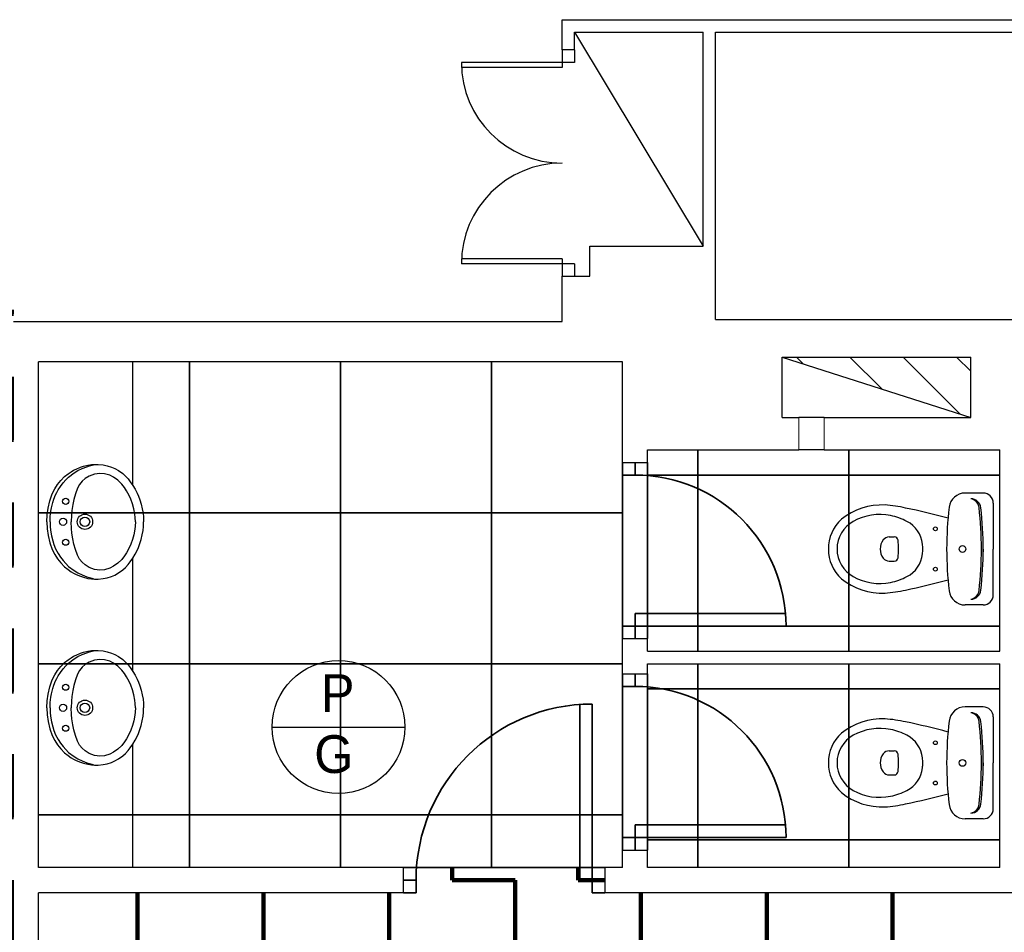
# Model space of a CAD drawing. Header units: metres. Extents: x -1 to 438, y -6 to 53.
# Tile 5 of 10: x 403.28 to 407.19, y 25.79 to 29.42. Entities that reach past the tile are written whole.
import ezdxf

# ---------------------------------------------------------------- set-up
doc = ezdxf.new("R2010")
doc.units = ezdxf.units.M
doc.linetypes.add('CONTINUA', pattern=[0])
for name, color, linetype, lineweight in [('PA MURS ACTUAL', 7, 'CONTINUA', 25), ('PA MURS ENDERROCAT', 7, 'CONTINUA', 25), ('PA SOSTRE ENDERROCAT', 7, 'CONTINUA', 25)]:
    doc.layers.add(name, color=color, linetype=linetype, lineweight=lineweight)
doc.styles.add('Century Gothic', font='txt')

msp = doc.modelspace()

# ---------------------------------------------------------------- hatches: boundary and pattern name
at = {"layer": 'PA MURS ACTUAL', "linetype": 'CONTINUA', "transparency": 33554687}
h = msp.add_hatch(dxfattribs=at)
h.set_pattern_fill('RAYADO_1', color=180, scale=0.1, angle=45, style=0, pattern_type=2)
h.set_pattern_definition([(135, (0, 0), (-0.21213203, -0.21213203), []), (135, (-0.10607, -0.10607), (-0.21213203, -0.21213203), [])])
h.paths.add_polyline_path([(407.0611, 27.8386), (407.0611, 28.0786), (406.3112, 28.0786)], flags=0)
at = {"layer": 'PA SOSTRE ENDERROCAT', "linetype": 'CONTINUA', "lineweight": 200, "transparency": 33554687}
h = msp.add_hatch(dxfattribs=at)
h.set_pattern_fill('TRAMA', color=41, scale=0.25, style=0, pattern_type=2)
h.set_pattern_definition([(0, (0.5, 0.5), (0.25, 0.25), [0.25, -0.25]), (90, (0.5, 0.5), (-0.25, 0.25), [0.25, -0.25])])
h.paths.add_polyline_path([(405.6069, 26.0496), (404.8069, 26.0496), (404.8069, 25.9496), (403.3569, 25.9496), (403.3569, 25.7296), (403.2569, 25.7296), (403.2569, 28.2671), (401.4569, 28.2671), (401.4569, 23.6096), (403.2569, 23.6096), (403.2569, 24.6096), (403.3569, 24.6096), (403.3569, 23.6496), (404.4169, 23.6496), (404.4169, 24.3496), (404.4366, 24.3496), (410.5669, 24.3496), (410.5669, 24.8996), (410.8269, 24.8996), (410.8269, 24.2596), (414.4369, 24.2596), (414.4369, 24.3296), (421.1369, 24.3296), (421.1369, 25.8895), (416.927, 25.8895), (416.927, 27.6995), (416.9269, 27.6995), (416.9269, 28.2286), (415.9469, 28.2286), (415.9469, 27.6995), (415.947, 27.6995), (415.947, 25.8895), (415.777, 25.8895), (415.777, 25.9895), (410.8269, 25.9896), (410.827, 25.8496), (410.677, 25.8496), (410.677, 25.9496), (409.8269, 25.9496), (409.8269, 26.0496), (409.0269, 26.0496), (409.0269, 25.9496), (405.6069, 25.9496)], flags=0)

# ---------------------------------------------------------------- linework, layer by layer
at = {"layer": 'PA MURS ACTUAL', "transparency": 33554687}
for p, q in [((405.4369, 29.4196), (423.456, 29.4196)), ((405.4369, 29.2996), (405.4369, 29.4196)), ((405.4869, 29.3696), (405.9969, 29.3696)), ((405.4869, 29.2996), (405.4869, 29.3696)), ((405.4869, 29.3696), (405.9969, 28.5196)), ((405.9969, 28.5196), (405.9969, 29.3696)), ((406.0469, 29.3696), (422.8569, 29.3696)), ((406.0469, 28.2286), (406.0469, 29.3696)), ((405.4869, 29.2996), (405.4369, 29.2996)), ((405.4369, 29.2996), (405.4369, 29.2296)), ((405.4869, 29.2996), (405.4869, 29.2496)), ((405.4869, 29.2496), (405.0369, 29.2496)), ((405.4369, 29.2296), (405.0369, 29.2296)), ((405.5469, 28.3996), (405.5469, 28.5196)), ((405.5469, 28.5196), (405.9969, 28.5196)), ((405.4869, 28.4496), (405.0369, 28.4496)), ((405.4369, 28.4696), (405.0374, 28.4696)), ((405.4369, 28.4696), (405.4369, 28.3996)), ((405.4869, 28.4496), (405.4869, 28.3996)), ((405.4369, 28.2196), (405.4369, 28.3996)), ((405.4369, 28.3996), (405.5469, 28.3996)), ((403.2569, 28.2196), (405.4369, 28.2196)), ((406.0469, 28.2286), (409.5269, 28.2286)), ((405.6769, 28.0596), (403.3569, 28.0596)), ((403.3569, 26.0496), (403.3569, 28.0596)), ((403.7316, 27.5685), (403.7316, 28.0596)), ((405.6769, 27.6596), (405.6769, 28.0596)), ((406.3113, 28.0785), (407.0613, 27.8385)), ((405.7769, 27.7096), (406.3779, 27.7096)), ((405.7769, 27.6596), (405.7769, 27.7096)), ((406.4779, 27.7096), (407.1769, 27.7096)), ((407.1769, 26.9096), (407.1769, 27.7096)), ((405.6769, 27.6096), (405.6769, 27.6596)), ((405.6769, 27.6596), (405.7769, 27.6596)), ((405.7269, 27.6096), (405.7269, 27.6596)), ((403.4741, 27.6146), (403.4858, 27.6226)), ((403.4858, 27.6226), (403.496, 27.6286)), ((403.496, 27.6286), (403.5061, 27.6338)), ((403.4986, 27.6185), (403.5131, 27.6274)), ((403.5061, 27.6338), (403.5232, 27.6409)), ((403.5131, 27.6274), (403.5296, 27.6357)), ((403.5232, 27.6409), (403.5359, 27.645)), ((403.5296, 27.6357), (403.5481, 27.6429)), ((403.5359, 27.645), (403.5531, 27.649)), ((403.5481, 27.6429), (403.5592, 27.6463)), ((403.5531, 27.649), (403.5679, 27.6512)), ((403.5592, 27.6463), (403.5755, 27.6502)), ((403.5679, 27.6512), (403.5793, 27.652)), ((403.5793, 27.652), (403.5933, 27.6522)), ((403.5933, 27.6522), (403.6133, 27.6503)), ((403.6133, 27.6503), (403.6297, 27.6468)), ((403.6297, 27.6468), (403.6468, 27.6413)), ((403.6468, 27.6413), (403.6594, 27.6358)), ((403.6594, 27.6358), (403.6743, 27.6276)), ((403.6743, 27.6276), (403.6912, 27.6155)), ((403.4324, 27.5721), (403.4449, 27.5878)), ((403.4449, 27.5878), (403.4606, 27.6035)), ((403.4541, 27.5784), (403.4648, 27.5903)), ((403.4606, 27.6035), (403.4741, 27.6146)), ((403.4648, 27.5903), (403.4764, 27.6014)), ((403.4764, 27.6014), (403.4986, 27.6185)), ((403.5305, 27.5853), (403.5202, 27.5724)), ((403.5421, 27.5957), (403.5305, 27.5853)), ((403.5574, 27.6054), (403.5421, 27.5957)), ((403.5796, 27.6136), (403.5574, 27.6054)), ((403.6008, 27.6162), (403.5796, 27.6136)), ((403.6195, 27.6147), (403.6008, 27.6162)), ((403.6397, 27.6089), (403.6195, 27.6147)), ((403.6551, 27.6011), (403.6397, 27.6089)), ((403.6722, 27.5889), (403.6551, 27.6011)), ((403.6875, 27.5737), (403.6722, 27.5889)), ((403.6912, 27.6155), (403.7019, 27.6059)), ((403.7019, 27.6059), (403.7127, 27.5943)), ((403.7127, 27.5943), (403.7213, 27.5835)), ((403.7213, 27.5835), (403.7317, 27.5685)), ((405.6769, 27.6096), (405.7269, 27.6096)), ((403.4115, 27.5346), (403.4214, 27.5548)), ((403.4214, 27.5548), (403.4324, 27.5721)), ((403.4291, 27.5409), (403.4345, 27.5506)), ((403.4345, 27.5506), (403.4436, 27.5647)), ((403.4436, 27.5647), (403.4541, 27.5784)), ((403.5118, 27.5571), (403.5038, 27.5347)), ((403.5202, 27.5724), (403.5118, 27.5571)), ((403.6979, 27.5602), (403.6875, 27.5737)), ((403.7064, 27.5475), (403.6979, 27.5602)), ((403.7171, 27.5283), (403.7064, 27.5475)), ((403.7317, 27.5685), (403.7407, 27.5534)), ((403.7407, 27.5534), (403.7485, 27.5382)), ((403.3945, 27.4782), (403.4018, 27.5077)), ((403.4018, 27.5077), (403.4115, 27.5346)), ((403.4131, 27.5001), (403.4178, 27.5146)), ((403.4178, 27.5146), (403.4244, 27.5312)), ((403.4244, 27.5312), (403.4291, 27.5409)), ((403.4976, 27.5126), (403.4932, 27.4926)), ((403.5038, 27.5347), (403.4976, 27.5126)), ((403.7238, 27.5137), (403.7171, 27.5283)), ((403.7306, 27.4951), (403.7238, 27.5137)), ((403.7485, 27.5382), (403.7539, 27.5259)), ((403.7539, 27.5259), (403.7597, 27.5107)), ((403.7597, 27.5107), (403.7646, 27.4947)), ((407.11, 27.5384), (407.0384, 27.5384)), ((403.3907, 27.4517), (403.3945, 27.4782)), ((403.4032, 27.4454), (403.4056, 27.4657)), ((403.4056, 27.4657), (403.4081, 27.4795)), ((403.4081, 27.4795), (403.4131, 27.5001)), ((403.4895, 27.4689), (403.4877, 27.4504)), ((403.4932, 27.4926), (403.4895, 27.4689)), ((403.7357, 27.4761), (403.7306, 27.4951)), ((403.7396, 27.4542), (403.7357, 27.4761)), ((403.7646, 27.4947), (403.7691, 27.4757)), ((403.7691, 27.4757), (403.772, 27.4583)), ((407.15, 27.4984), (407.15, 27.3159)), ((403.3894, 27.4242), (403.3907, 27.4517)), ((403.3894, 27.4242), (403.3907, 27.3967)), ((403.4024, 27.4242), (403.4032, 27.4454)), ((403.4024, 27.4242), (403.4032, 27.4029)), ((403.4877, 27.4504), (403.4867, 27.4242)), ((403.4877, 27.398), (403.4867, 27.4242)), ((403.7409, 27.4416), (403.7396, 27.4542)), ((403.7416, 27.4242), (403.7409, 27.4416)), ((403.7416, 27.4242), (403.7409, 27.4068)), ((403.772, 27.4583), (403.7735, 27.443)), ((403.7735, 27.443), (403.7742, 27.4242)), ((403.7735, 27.4053), (403.7742, 27.4242)), ((403.3907, 27.3967), (403.3945, 27.3701)), ((403.4032, 27.4029), (403.4056, 27.3827)), ((403.4895, 27.3794), (403.4877, 27.398)), ((403.7396, 27.3941), (403.7357, 27.3723)), ((403.7409, 27.4068), (403.7396, 27.3941)), ((403.7691, 27.3727), (403.772, 27.3901)), ((403.772, 27.3901), (403.7735, 27.4053)), ((403.3945, 27.3701), (403.4018, 27.3406)), ((403.4056, 27.3827), (403.4081, 27.3688)), ((403.4081, 27.3688), (403.4131, 27.3483)), ((403.4131, 27.3483), (403.4178, 27.3338)), ((403.4932, 27.3558), (403.4895, 27.3794)), ((403.4976, 27.3357), (403.4932, 27.3558)), ((403.7306, 27.3533), (403.7238, 27.3347)), ((403.7357, 27.3723), (403.7306, 27.3533)), ((403.7597, 27.3377), (403.7646, 27.3537)), ((403.7646, 27.3537), (403.7691, 27.3727)), ((406.737, 27.3639), (406.757, 27.3639)), ((403.4018, 27.3406), (403.4115, 27.3137)), ((403.4115, 27.3137), (403.4214, 27.2936)), ((403.4178, 27.3338), (403.4244, 27.3171)), ((403.4244, 27.3171), (403.4291, 27.3075)), ((403.4291, 27.3075), (403.4345, 27.2977)), ((403.5038, 27.3137), (403.4976, 27.3357)), ((403.5118, 27.2913), (403.5038, 27.3137)), ((403.7171, 27.3201), (403.7064, 27.3009)), ((403.7238, 27.3347), (403.7171, 27.3201)), ((403.7407, 27.295), (403.7485, 27.3101)), ((403.7485, 27.3101), (403.7539, 27.3224)), ((403.7539, 27.3224), (403.7597, 27.3377)), ((407.11, 27.3159), (407.11, 27.327)), ((407.11, 27.3159), (407.11, 27.3048)), ((407.15, 27.1334), (407.15, 27.3159)), ((403.4214, 27.2936), (403.4324, 27.2762)), ((403.4324, 27.2762), (403.4449, 27.2605)), ((403.4345, 27.2977), (403.4436, 27.2837)), ((403.4436, 27.2837), (403.4541, 27.27)), ((403.4541, 27.27), (403.4648, 27.258)), ((403.5202, 27.276), (403.5118, 27.2913)), ((403.5305, 27.2631), (403.5202, 27.276)), ((403.6875, 27.2747), (403.6722, 27.2594)), ((403.6979, 27.2881), (403.6875, 27.2747)), ((403.7064, 27.3009), (403.6979, 27.2881)), ((403.7213, 27.2649), (403.7317, 27.2799)), ((403.7316, 26.8293), (403.7316, 27.2798)), ((403.7317, 27.2799), (403.7407, 27.295)), ((406.737, 27.2679), (406.757, 27.2679)), ((403.4449, 27.2605), (403.4606, 27.2448)), ((403.4606, 27.2448), (403.4741, 27.2338)), ((403.4648, 27.258), (403.4764, 27.2469)), ((403.4741, 27.2338), (403.4858, 27.2258)), ((403.4764, 27.2469), (403.4986, 27.2299)), ((403.4986, 27.2299), (403.5131, 27.221)), ((403.5421, 27.2526), (403.5305, 27.2631)), ((403.5574, 27.2429), (403.5421, 27.2526)), ((403.5796, 27.2348), (403.5574, 27.2429)), ((403.6008, 27.2321), (403.5796, 27.2348)), ((403.6195, 27.2336), (403.6008, 27.2321)), ((403.6397, 27.2394), (403.6195, 27.2336)), ((403.6551, 27.2472), (403.6397, 27.2394)), ((403.6722, 27.2594), (403.6551, 27.2472)), ((403.6743, 27.2207), (403.6912, 27.2328)), ((403.6912, 27.2328), (403.7019, 27.2424)), ((403.7019, 27.2424), (403.7127, 27.2541)), ((403.7127, 27.2541), (403.7213, 27.2649)), ((403.4858, 27.2258), (403.496, 27.2197)), ((403.496, 27.2197), (403.5061, 27.2146)), ((403.5061, 27.2146), (403.5232, 27.2075)), ((403.5131, 27.221), (403.5296, 27.2127)), ((403.5232, 27.2075), (403.5359, 27.2034)), ((403.5296, 27.2127), (403.5481, 27.2054)), ((403.5359, 27.2034), (403.5531, 27.1993)), ((403.5481, 27.2054), (403.5592, 27.202)), ((403.5531, 27.1993), (403.5679, 27.1972)), ((403.5592, 27.202), (403.5755, 27.1982)), ((403.5679, 27.1972), (403.5793, 27.1963)), ((403.5793, 27.1963), (403.5933, 27.1962)), ((403.5933, 27.1962), (403.6133, 27.1981)), ((403.6133, 27.1981), (403.6297, 27.2015)), ((403.6297, 27.2015), (403.6468, 27.2071)), ((403.6468, 27.2071), (403.6594, 27.2125)), ((403.6594, 27.2125), (403.6743, 27.2207)), ((407.11, 27.0934), (407.0384, 27.0934)), ((405.7269, 27.0596), (406.3269, 27.0596)), ((405.7269, 26.9596), (405.7269, 27.0596)), ((405.6769, 27.0096), (406.3269, 27.0096)), ((405.6769, 26.9596), (405.6769, 27.0096)), ((405.6769, 26.8196), (405.6769, 26.9596)), ((405.6769, 26.9596), (405.7769, 26.9596)), ((405.7769, 26.9096), (405.7769, 26.9596)), ((403.4741, 26.8754), (403.4858, 26.8834)), ((403.4764, 26.8622), (403.4986, 26.8793)), ((403.4858, 26.8834), (403.496, 26.8895)), ((403.496, 26.8895), (403.5061, 26.8946)), ((403.4986, 26.8793), (403.5131, 26.8882)), ((403.5061, 26.8946), (403.5232, 26.9017)), ((403.5131, 26.8882), (403.5296, 26.8965)), ((403.5232, 26.9017), (403.5359, 26.9058)), ((403.5296, 26.8965), (403.5481, 26.9037)), ((403.5359, 26.9058), (403.5531, 26.9098)), ((403.5481, 26.9037), (403.5592, 26.9072)), ((403.5531, 26.9098), (403.5679, 26.912)), ((403.5592, 26.9072), (403.5755, 26.911)), ((403.5679, 26.912), (403.5793, 26.9129)), ((403.5793, 26.9129), (403.5933, 26.913)), ((403.6008, 26.877), (403.5796, 26.8744)), ((403.5933, 26.913), (403.6133, 26.9111)), ((403.6195, 26.8756), (403.6008, 26.877)), ((403.6133, 26.9111), (403.6297, 26.9077)), ((403.6297, 26.9077), (403.6468, 26.9021)), ((403.6468, 26.9021), (403.6594, 26.8967)), ((403.6594, 26.8967), (403.6743, 26.8884)), ((403.6743, 26.8884), (403.6912, 26.8763)), ((403.6912, 26.8763), (403.7019, 26.8667)), ((405.7769, 26.9096), (407.1769, 26.9096)), ((403.4324, 26.833), (403.4449, 26.8486)), ((403.4436, 26.8255), (403.4541, 26.8392)), ((403.4449, 26.8486), (403.4606, 26.8644)), ((403.4541, 26.8392), (403.4648, 26.8512)), ((403.4606, 26.8644), (403.4741, 26.8754)), ((403.4648, 26.8512), (403.4764, 26.8622)), ((403.5305, 26.8461), (403.5202, 26.8332)), ((403.5421, 26.8566), (403.5305, 26.8461)), ((403.5574, 26.8663), (403.5421, 26.8566)), ((403.5796, 26.8744), (403.5574, 26.8663)), ((403.6397, 26.8698), (403.6195, 26.8756)), ((403.6551, 26.862), (403.6397, 26.8698)), ((403.6722, 26.8498), (403.6551, 26.862)), ((403.6875, 26.8345), (403.6722, 26.8498)), ((403.7019, 26.8667), (403.7127, 26.8551)), ((403.7127, 26.8551), (403.7213, 26.8443)), ((403.7213, 26.8443), (403.7317, 26.8293)), ((405.7769, 26.8596), (407.1769, 26.8596)), ((405.7769, 26.8196), (405.7769, 26.8596)), ((407.1769, 26.0496), (407.1769, 26.8596)), ((403.4115, 26.7954), (403.4214, 26.8156)), ((403.4214, 26.8156), (403.4324, 26.833)), ((403.4244, 26.7921), (403.4291, 26.8017)), ((403.4291, 26.8017), (403.4345, 26.8115)), ((403.4345, 26.8115), (403.4436, 26.8255)), ((403.5118, 26.8179), (403.5038, 26.7955)), ((403.5202, 26.8332), (403.5118, 26.8179)), ((403.6979, 26.8211), (403.6875, 26.8345)), ((403.7064, 26.8083), (403.6979, 26.8211)), ((403.7171, 26.7891), (403.7064, 26.8083)), ((403.7317, 26.8293), (403.7407, 26.8142)), ((403.7407, 26.8142), (403.7485, 26.7991)), ((403.7485, 26.7991), (403.7539, 26.7868)), ((405.6769, 26.7696), (405.6769, 26.8196)), ((405.6769, 26.8196), (405.7769, 26.8196)), ((405.7269, 26.7696), (405.7269, 26.8196)), ((403.3945, 26.7391), (403.4018, 26.7686)), ((403.4018, 26.7686), (403.4115, 26.7954)), ((403.4081, 26.7404), (403.4131, 26.7609)), ((403.4131, 26.7609), (403.4178, 26.7754)), ((403.4178, 26.7754), (403.4244, 26.7921)), ((403.4976, 26.7735), (403.4932, 26.7534)), ((403.5038, 26.7955), (403.4976, 26.7735)), ((403.7238, 26.7745), (403.7171, 26.7891)), ((403.7306, 26.7559), (403.7238, 26.7745)), ((403.7539, 26.7868), (403.7597, 26.7715)), ((403.7597, 26.7715), (403.7646, 26.7555)), ((405.6769, 26.7696), (405.7269, 26.7696)), ((403.3907, 26.7125), (403.3945, 26.7391)), ((403.4032, 26.7062), (403.4056, 26.7265)), ((403.4056, 26.7265), (403.4081, 26.7404)), ((403.4895, 26.7297), (403.4877, 26.7112)), ((403.4932, 26.7534), (403.4895, 26.7297)), ((403.7357, 26.7369), (403.7306, 26.7559)), ((403.7396, 26.715), (403.7357, 26.7369)), ((403.7646, 26.7555), (403.7691, 26.7365)), ((403.7691, 26.7365), (403.772, 26.7191)), ((403.3894, 26.685), (403.3907, 26.7125)), ((403.3894, 26.685), (403.3907, 26.6575)), ((403.4024, 26.685), (403.4032, 26.7062)), ((403.4024, 26.685), (403.4032, 26.6638)), ((403.4877, 26.7112), (403.4867, 26.685)), ((403.4877, 26.6588), (403.4867, 26.685)), ((403.7409, 26.7024), (403.7396, 26.715)), ((403.7416, 26.685), (403.7409, 26.7024)), ((403.7416, 26.685), (403.7409, 26.6676)), ((403.772, 26.7191), (403.7735, 26.7038)), ((403.7735, 26.7038), (403.7742, 26.685)), ((403.7735, 26.6662), (403.7742, 26.685)), ((405.5069, 26.6978), (405.5069, 25.9996)), ((405.5569, 26.6996), (405.5569, 25.9496)), ((407.11, 26.6884), (407.0384, 26.6884)), ((403.3907, 26.6575), (403.3945, 26.631)), ((403.4032, 26.6638), (403.4056, 26.6435)), ((403.4056, 26.6435), (403.4081, 26.6296)), ((403.4895, 26.6403), (403.4877, 26.6588)), ((403.7396, 26.655), (403.7357, 26.6331)), ((403.7409, 26.6676), (403.7396, 26.655)), ((403.7691, 26.6335), (403.772, 26.6509)), ((403.772, 26.6509), (403.7735, 26.6662)), ((407.15, 26.6484), (407.15, 26.4659)), ((403.3945, 26.631), (403.4018, 26.6014)), ((403.4081, 26.6296), (403.4131, 26.6091)), ((403.4131, 26.6091), (403.4178, 26.5946)), ((403.4932, 26.6166), (403.4895, 26.6403)), ((403.4976, 26.5966), (403.4932, 26.6166)), ((403.7306, 26.6141), (403.7238, 26.5955)), ((403.7357, 26.6331), (403.7306, 26.6141)), ((403.7597, 26.5985), (403.7646, 26.6145)), ((403.7646, 26.6145), (403.7691, 26.6335)), ((403.4018, 26.6014), (403.4115, 26.5746)), ((403.4115, 26.5746), (403.4214, 26.5544)), ((403.4178, 26.5946), (403.4244, 26.578)), ((403.4244, 26.578), (403.4291, 26.5683)), ((403.4291, 26.5683), (403.4345, 26.5586)), ((403.5038, 26.5745), (403.4976, 26.5966)), ((403.5118, 26.5521), (403.5038, 26.5745)), ((403.7171, 26.5809), (403.7064, 26.5617)), ((403.7238, 26.5955), (403.7171, 26.5809)), ((403.7407, 26.5558), (403.7485, 26.5709)), ((403.7485, 26.5709), (403.7539, 26.5832)), ((403.7539, 26.5832), (403.7597, 26.5985)), ((403.4214, 26.5544), (403.4324, 26.537)), ((403.4324, 26.537), (403.4449, 26.5214)), ((403.4345, 26.5586), (403.4436, 26.5445)), ((403.4436, 26.5445), (403.4541, 26.5308)), ((403.4541, 26.5308), (403.4648, 26.5189)), ((403.5202, 26.5368), (403.5118, 26.5521)), ((403.5305, 26.5239), (403.5202, 26.5368)), ((403.6875, 26.5355), (403.6722, 26.5203)), ((403.6979, 26.5489), (403.6875, 26.5355)), ((403.7064, 26.5617), (403.6979, 26.5489)), ((403.7127, 26.5149), (403.7213, 26.5257)), ((403.7213, 26.5257), (403.7317, 26.5407)), ((403.7316, 26.0496), (403.7316, 26.5407)), ((403.7317, 26.5407), (403.7407, 26.5558)), ((403.4449, 26.5214), (403.4606, 26.5057)), ((403.4606, 26.5057), (403.4741, 26.4946)), ((403.4648, 26.5189), (403.4764, 26.5078)), ((403.4741, 26.4946), (403.4858, 26.4866)), ((403.4764, 26.5078), (403.4986, 26.4907)), ((403.4858, 26.4866), (403.496, 26.4806)), ((403.4986, 26.4907), (403.5131, 26.4818)), ((403.5421, 26.5135), (403.5305, 26.5239)), ((403.5574, 26.5038), (403.5421, 26.5135)), ((403.5796, 26.4956), (403.5574, 26.5038)), ((403.6008, 26.493), (403.5796, 26.4956)), ((403.6195, 26.4945), (403.6008, 26.493)), ((403.6397, 26.5003), (403.6195, 26.4945)), ((403.6551, 26.5081), (403.6397, 26.5003)), ((403.6722, 26.5203), (403.6551, 26.5081)), ((403.6743, 26.4816), (403.6912, 26.4937)), ((403.6912, 26.4937), (403.7019, 26.5033)), ((403.7019, 26.5033), (403.7127, 26.5149)), ((406.737, 26.5139), (406.757, 26.5139)), ((403.496, 26.4806), (403.5061, 26.4754)), ((403.5061, 26.4754), (403.5232, 26.4683)), ((403.5131, 26.4818), (403.5296, 26.4735)), ((403.5232, 26.4683), (403.5359, 26.4642)), ((403.5296, 26.4735), (403.5481, 26.4663)), ((403.5359, 26.4642), (403.5531, 26.4602)), ((403.5481, 26.4663), (403.5592, 26.4629)), ((403.5531, 26.4602), (403.5679, 26.458)), ((403.5592, 26.4629), (403.5755, 26.459)), ((403.5679, 26.458), (403.5793, 26.4572)), ((403.5793, 26.4572), (403.5933, 26.457)), ((403.5933, 26.457), (403.6133, 26.4589)), ((403.6133, 26.4589), (403.6297, 26.4623)), ((403.6297, 26.4623), (403.6468, 26.4679)), ((403.6468, 26.4679), (403.6594, 26.4734)), ((403.6594, 26.4734), (403.6743, 26.4816)), ((407.11, 26.4659), (407.11, 26.477)), ((407.11, 26.4659), (407.11, 26.4548)), ((407.15, 26.2834), (407.15, 26.4659)), ((406.737, 26.4179), (406.757, 26.4179)), ((405.7269, 26.2196), (406.3269, 26.2196)), ((405.7269, 26.1196), (405.7269, 26.2196)), ((407.11, 26.2434), (407.0384, 26.2434)), ((405.6769, 26.1696), (406.3269, 26.1696)), ((405.6769, 26.1196), (405.6769, 26.1696)), ((405.6769, 26.1196), (405.7769, 26.1196)), ((405.6769, 26.0496), (405.6769, 26.1196)), ((405.7769, 26.0496), (405.7769, 26.1196)), ((404.8069, 26.0496), (403.3569, 26.0496)), ((404.8069, 25.9496), (404.8069, 26.0496)), ((405.6069, 26.0496), (405.6069, 25.9496)), ((405.6769, 26.0496), (405.6069, 26.0496)), ((407.1769, 26.0496), (405.7769, 26.0496)), ((404.8569, 25.9996), (404.8069, 25.9996)), ((404.8569, 25.9996), (404.8569, 25.9496)), ((405.6069, 25.9996), (405.5069, 25.9996)), ((404.8069, 25.9496), (403.3569, 25.9496)), ((403.3569, 25.7296), (403.3569, 25.9496)), ((404.8569, 25.9496), (404.8069, 25.9496)), ((405.6069, 25.9496), (405.5569, 25.9496)), ((409.0269, 25.9496), (405.6069, 25.9496))]:
    msp.add_line(p, q, dxfattribs=at)
at = {"layer": 'PA MURS ACTUAL', "linetype": 'CONTINUA', "transparency": 33554687}
for p, q in [((406.3111, 27.8386), (406.3111, 28.0786)), ((406.3111, 28.0786), (407.0611, 28.0786)), ((407.0611, 27.8386), (407.0611, 28.0786)), ((406.3111, 27.8386), (406.3779, 27.8386)), ((406.4779, 27.8386), (407.0611, 27.8386))]:
    msp.add_line(p, q, dxfattribs=at)
at = {"layer": 'PA MURS ACTUAL', "lineweight": 13, "transparency": 33554687}
for p, q in [((406.3779, 27.7096), (406.3779, 27.8386)), ((406.4779, 27.7096), (406.4779, 27.8386))]:
    msp.add_line(p, q, dxfattribs=at)
at = {"layer": 'PA MURS ACTUAL', "color": 180, "linetype": 'CONTINUA', "transparency": 33554687}
for p, q in [((406.4779, 27.8386), (406.3779, 27.8386)), ((406.4779, 27.7096), (406.3779, 27.7096))]:
    msp.add_line(p, q, dxfattribs=at)
at = {"layer": 'PA MURS ACTUAL', "color": 7, "linetype": 'CONTINUA', "lineweight": 25, "transparency": 33554687}
msp.add_line((404.2847, 26.6082), (404.8127, 26.6082), dxfattribs=at)
at = {"layer": 'PA MURS ACTUAL', "transparency": 33554687}
for centre, radius in [((403.4647, 27.5056), 0.0122), ((403.4541, 27.4242), 0.0143), ((403.5413, 27.4242), 0.0305), ((403.5413, 27.4242), 0.0187), ((406.92, 27.3959), 0.0075), ((403.4647, 27.3427), 0.0122), ((407.028, 27.3159), 0.0135), ((407.028, 27.3159), 0.0135), ((406.92, 27.2359), 0.0075), ((403.4647, 26.7665), 0.0122), ((403.4541, 26.685), 0.0143), ((403.5413, 26.685), 0.0305), ((403.5413, 26.685), 0.0187), ((403.4647, 26.6036), 0.0122), ((406.92, 26.5459), 0.0075), ((407.028, 26.4659), 0.0135), ((407.028, 26.4659), 0.0135), ((406.92, 26.3859), 0.0075)]:
    msp.add_circle(centre, radius, dxfattribs=at)
at = {"layer": 'PA MURS ACTUAL', "color": 7, "linetype": 'CONTINUA', "lineweight": 25, "transparency": 33554687}
msp.add_circle((404.5487, 26.6082), 0.264, dxfattribs=at)
at = {"layer": 'PA MURS ACTUAL', "transparency": 33554687}
for centre, radius, start, end in [((405.4369, 29.2496), 0.4, 180, 270), ((405.4369, 28.4496), 0.4, 90, 180), ((405.7269, 27.0096), 0.6, 0, 90), ((407.0384, 27.4744), 0.064, 90, 173.2069), ((407.0541, 27.476), 0.04, 6.2142, 79.7572), ((407.0612, 27.4754), 0.04, 6.2719, 90), ((407.11, 27.4984), 0.04, 0, 90), ((406.7096, 27.2311), 0.26, 87.6972, 128.7131), ((406.6742, 26.8926), 0.6, 77.7093, 85.6206), ((406.3004, 25.0297), 2.5, 74.456, 78.4256), ((408.369, 27.3159), 1.404, 173.2069, 180), ((405.61, 27.3159), 1.493, 0, 6.3306), ((405.61, 27.3159), 1.5, 0, 6.2719), ((406.655, 27.3159), 0.16, 132.4362, 180), ((406.655, 27.3159), 0.1256, 119.1162, 180), ((406.699, 27.2369), 0.216, 78.3805, 119.1162), ((406.6921, 27.2036), 0.25, 62.5973, 78.3805), ((406.754, 27.3229), 0.1156, 6.2419, 62.5973), ((406.761, 27.3159), 0.06, 143.1301, 180), ((406.737, 27.3339), 0.03, 90, 143.1301), ((406.757, 27.3489), 0.015, 6.6492, 90), ((406.474, 27.3159), 0.3, 0, 6.6492), ((406.655, 27.3159), 0.16, 180, 227.5638), ((406.655, 27.3159), 0.1256, 180, 240.8839), ((406.761, 27.3159), 0.06, 180, 216.8699), ((406.474, 27.3159), 0.3, 353.3509, 0), ((406.69, 27.3159), 0.18, 0, 6.2419), ((406.69, 27.3159), 0.18, 353.7581, 0), ((408.369, 27.3159), 1.404, 180, 186.7931), ((405.61, 27.3159), 1.493, 353.6695, 0), ((405.61, 27.3159), 1.5, 353.7281, 0), ((406.737, 27.2979), 0.03, 216.8699, 270), ((406.757, 27.2829), 0.015, 270, 353.3509), ((406.754, 27.3089), 0.1156, 297.4027, 353.7581), ((406.7096, 27.4007), 0.26, 231.2869, 272.3029), ((406.699, 27.3949), 0.216, 240.8839, 281.6196), ((406.6921, 27.4282), 0.25, 281.6196, 297.4027), ((406.3004, 29.602), 2.5, 281.5744, 285.544), ((406.6742, 27.7391), 0.6, 274.3794, 282.2907), ((407.0612, 27.1564), 0.04, 270, 353.7281), ((407.0541, 27.1557), 0.04, 280.2429, 353.7859), ((407.0384, 27.1574), 0.064, 186.7931, 270), ((407.11, 27.1334), 0.04, 270, 0), ((405.7269, 26.1696), 0.6, 0, 90), ((405.5569, 25.9996), 0.7, 90, 180), ((407.0384, 26.6244), 0.064, 90, 173.2069), ((407.11, 26.6484), 0.04, 0, 90), ((407.0612, 26.6254), 0.04, 6.2719, 90), ((407.0541, 26.626), 0.04, 6.2142, 79.7572), ((406.7096, 26.3811), 0.26, 87.6972, 128.7131), ((406.699, 26.3869), 0.216, 78.3805, 119.1162), ((406.6742, 26.0426), 0.6, 77.7093, 85.6206), ((406.3004, 24.1797), 2.5, 74.456, 78.4256), ((408.369, 26.4659), 1.404, 173.2069, 180), ((405.61, 26.4659), 1.493, 0, 6.3306), ((405.61, 26.4659), 1.5, 0, 6.2719), ((406.655, 26.4659), 0.16, 132.4362, 180), ((406.655, 26.4659), 0.1256, 119.1162, 180), ((406.6921, 26.3536), 0.25, 62.5973, 78.3805), ((406.754, 26.4729), 0.1156, 6.2419, 62.5973), ((406.761, 26.4659), 0.06, 143.1301, 180), ((406.737, 26.4839), 0.03, 90, 143.1301), ((406.757, 26.4989), 0.015, 6.6492, 90), ((406.474, 26.4659), 0.3, 0, 6.6492), ((406.69, 26.4659), 0.18, 0, 6.2419), ((406.655, 26.4659), 0.16, 180, 227.5638), ((406.655, 26.4659), 0.1256, 180, 240.8839), ((406.761, 26.4659), 0.06, 180, 216.8699), ((406.474, 26.4659), 0.3, 353.3509, 0), ((406.754, 26.4589), 0.1156, 297.4027, 353.7581), ((406.69, 26.4659), 0.18, 353.7581, 0), ((408.369, 26.4659), 1.404, 180, 186.7931), ((405.61, 26.4659), 1.493, 353.6695, 0), ((405.61, 26.4659), 1.5, 353.7281, 0), ((406.737, 26.4479), 0.03, 216.8699, 270), ((406.757, 26.4329), 0.015, 270, 353.3509), ((406.7096, 26.5507), 0.26, 231.2869, 272.3029), ((406.699, 26.5449), 0.216, 240.8839, 281.6196), ((406.6921, 26.5782), 0.25, 281.6196, 297.4027), ((406.3004, 28.752), 2.5, 281.5744, 285.544), ((406.6742, 26.8891), 0.6, 274.3794, 282.2907), ((407.0384, 26.3074), 0.064, 186.7931, 270), ((407.0612, 26.3064), 0.04, 270, 353.7281), ((407.0541, 26.3057), 0.04, 280.2429, 353.7859), ((407.11, 26.2834), 0.04, 270, 0)]:
    msp.add_arc(centre, radius, start, end, dxfattribs=at)
at = {"layer": 'PA MURS ENDERROCAT', "color": 2, "linetype": 'CONTINUA', "lineweight": 35, "transparency": 33554687}
for p, q in [((405.6769, 27.6096), (405.6769, 27.6596)), ((405.7269, 27.6096), (405.7269, 27.6596)), ((405.6769, 27.6096), (405.7269, 27.6096)), ((405.7269, 27.0596), (406.3269, 27.0596)), ((405.7269, 26.9596), (405.7269, 27.0596)), ((405.6769, 27.0096), (406.3269, 27.0096)), ((405.6769, 26.9596), (405.6769, 27.0096)), ((405.6769, 26.7696), (405.6769, 26.8196)), ((405.7269, 26.7696), (405.7269, 26.8196)), ((405.6769, 26.7696), (405.7269, 26.7696)), ((405.5069, 26.6978), (405.5069, 25.9996)), ((405.5569, 26.6996), (405.5569, 25.9496)), ((405.7269, 26.2196), (406.3269, 26.2196)), ((405.7269, 26.1196), (405.7269, 26.2196)), ((405.6769, 26.1696), (406.3269, 26.1696)), ((405.6769, 26.1196), (405.6769, 26.1696)), ((404.8569, 25.9996), (404.8069, 25.9996)), ((404.8569, 25.9996), (404.8569, 25.9496)), ((405.6069, 25.9996), (405.5069, 25.9996)), ((404.8569, 25.9496), (404.8069, 25.9496)), ((405.6069, 25.9496), (405.5569, 25.9496))]:
    msp.add_line(p, q, dxfattribs=at)
for centre, radius, start, end in [((405.7269, 27.0096), 0.6, 0, 90), ((405.7269, 26.1696), 0.6, 0, 90), ((405.5569, 25.9996), 0.7, 90, 180)]:
    msp.add_arc(centre, radius, start, end, dxfattribs=at)
at = {"layer": 'PA SOSTRE ENDERROCAT', "lineweight": 35, "transparency": 33554687}
for p, q in [((403.9569, 28.0596), (403.9569, 26.0496)), ((404.5569, 28.0596), (404.5569, 26.0496)), ((405.1569, 28.0596), (405.1569, 26.0496)), ((405.9769, 26.9096), (405.9769, 27.7096)), ((406.5769, 26.9096), (406.5769, 27.7096)), ((405.7769, 27.6596), (405.7769, 26.9596)), ((405.6769, 27.6096), (405.6769, 27.0096)), ((407.1769, 27.6096), (405.7769, 27.6096)), ((405.6769, 27.4596), (403.3569, 27.4596)), ((407.1769, 27.0096), (405.7769, 27.0096)), ((405.6769, 26.8596), (403.3569, 26.8596)), ((405.9769, 26.0496), (405.9769, 26.8596)), ((406.5769, 26.0496), (406.5769, 26.8596)), ((405.7769, 26.8196), (405.7769, 26.1196)), ((405.6769, 26.7696), (405.6769, 26.1696)), ((407.1769, 26.7596), (405.7769, 26.7596)), ((405.6769, 26.2596), (403.3569, 26.2596)), ((407.1769, 26.1596), (405.7769, 26.1596)), ((404.8069, 26.0496), (405.6069, 26.0496))]:
    msp.add_line(p, q, dxfattribs=at)

# ---------------------------------------------------------------- texts
at = {"layer": 'PA MURS ACTUAL', "color": 7, "linetype": 'CONTINUA', "lineweight": 25, "transparency": 33554687, "char_height": 0.15, "attachment_point": 7, "style": 'Century Gothic'}
for s, insert, width in [('P', (404.4785, 26.668), 0.1975), ('G', (404.4521, 26.4236), 0.2575)]:
    msp.add_mtext(s, dxfattribs=dict(at, insert=insert, width=width))

doc.saveas('drawing.dxf')
